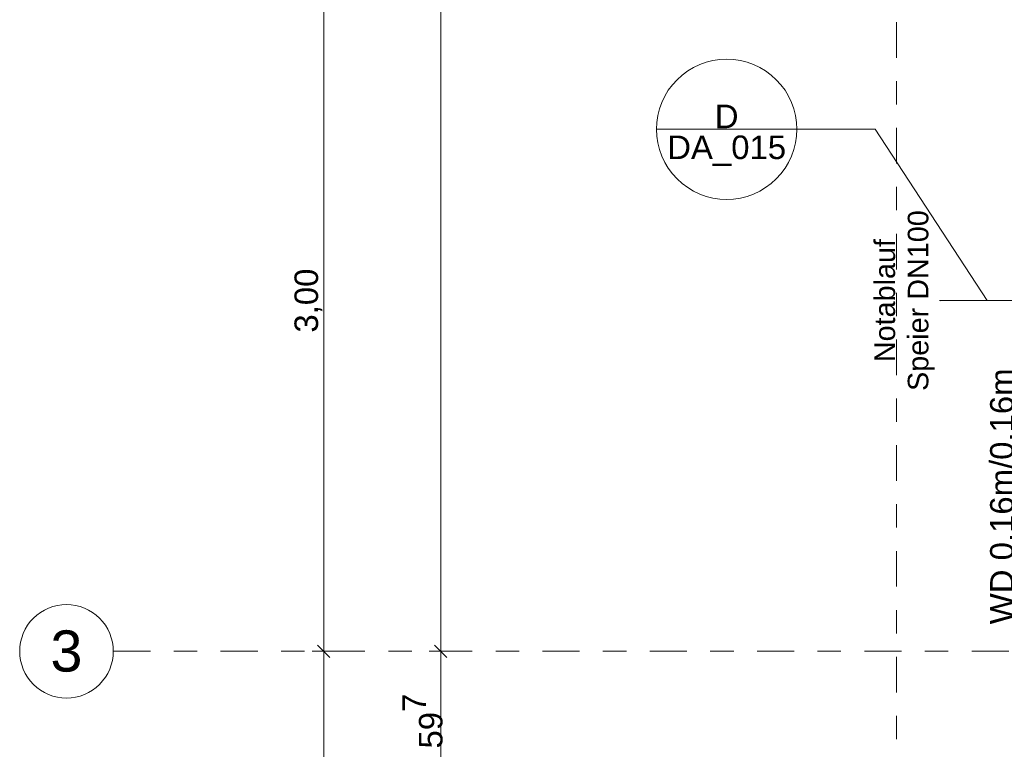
# Model space of a CAD drawing. Header units: metres. Extents: x -180 to 4, y -47 to 4.
# Tile 47 of 256: x -180 to -176, y -12 to -9. Entities that reach past the tile are written whole.
import ezdxf

# ---------------------------------------------------------------- set-up
doc = ezdxf.new("R2010")
doc.units = ezdxf.units.M
doc.header["$LTSCALE"] = 0.05
doc.header["$PDMODE"] = 1
doc.header["$PDSIZE"] = -2
doc.linetypes.add('ISO-10 Strichpunktlinie', pattern=[4.699, 3.048, -0.762, 0.127, -0.762])
doc.linetypes.add('Linienart-53', pattern=[5.291531, 3.175, -1.058062, 0.352704, -0.705764])
doc.layers.get('0').update_dxf_attribs({"lineweight": 25})
for name, color, linetype, lineweight, true_color in [('30 -34 Innenwände- 11 Durchbruch', 4, 'Continuous', 9, 0x00ffff), ('70 -72 Beschriftung- 1 Beschriftung allgemein', 7, 'Continuous', 9, 0xff6633), ('70 -72 Beschriftung- 7 Detailverweise', 7, 'Continuous', 9, 0x00dd00), ('70 -72 Beschriftung- 7 Detailverweise Linie', 7, 'Continuous', 9, 0x00dd00), ('70 -76 Bemaßung- 2 Allgemein', 7, 'Continuous', 5, 0x6666cc), ('CW-Unsichtbar', 7, 'Continuous', 9, 0x599559)]:
    doc.layers.add(name, color=color, linetype=linetype, lineweight=lineweight, true_color=true_color)
for name, color, linetype, lineweight in [('40 -41 Abwasser_Wasser_Gas- 2 Wasser-1', 7, 'Continuous', 15), ('70 -71 Achsen- 1 Gebäudeachsen', 7, 'Linienart-53', 18), ('Keine', 7, 'Continuous', 9)]:
    doc.layers.add(name, color=color, linetype=linetype, lineweight=lineweight)
doc.styles.add('Arial', font='arial.ttf')
doc.dimstyles.new('k+k 1_50', dxfattribs={"dimtxt": 0.075516, "dimasz": 0.05302, "dimexe": 0.05, "dimexo": 0.15, "dimgap": 0.01, "dimtad": 1, "dimdec": 3, "dimtxsty": 'Arial', "dimblk": 'VW_SLASH', "dimblk1": 'VW_SLASH', "dimblk2": 'VW_SLASH', "dimcen": 0, "dimdle": 0.05, "dimadec": 3, "dimazin": 0, "dimtfac": 0.75, "dimtdec": 3, "dimtix": 1, "dimtmove": 0, "dimatfit": 0, "dimldrblk": 'VW_SLASH-1', "dimfxl": 0.125, "dimfxlon": 1, "dimfrac": 2, "dimtolj": 1, "dimarcsym": 0})
doc.dimstyles.new('k+k_klein', dxfattribs={"dimtxt": 0.075516, "dimasz": 0.05302, "dimexe": 0.05, "dimexo": 0.15, "dimgap": 0.005, "dimtad": 1, "dimdec": 3, "dimtxsty": 'Arial', "dimblk": 'VW_SLASH-2', "dimblk1": 'VW_SLASH-2', "dimblk2": 'VW_SLASH-2', "dimcen": 0, "dimdle": 0.025, "dimadec": 3, "dimazin": 0, "dimtfac": 0.75, "dimtdec": 3, "dimtix": 1, "dimtmove": 0, "dimatfit": 0, "dimldrblk": 'VW_FILLEDARROW', "dimfxl": 0.1, "dimfxlon": 1, "dimfrac": 2, "dimtolj": 1, "dimarcsym": 0})

# ---------------------------------------------------------------- blocks, each defined once
blk = doc.blocks.new('Gruppe-1410')
at = {"layer": '70 -72 Beschriftung- 1 Beschriftung allgemein', "linetype": 'Continuous', "lineweight": 0}
blk.add_hatch(color=30, dxfattribs=at).paths.add_polyline_path([(-176.1326, -10.1978), (-176.1356, -10.197), (-176.1326, -10.1962)])
at = {"layer": '70 -72 Beschriftung- 1 Beschriftung allgemein', "lineweight": 5, "flags": 128}
blk.add_lwpolyline([(-176.1326, -10.1978), (-176.1356, -10.197), (-176.1326, -10.1962)], close=True, dxfattribs=at)
at = {"layer": '70 -72 Beschriftung- 1 Beschriftung allgemein', "insert": (-176.4137, -10.197), "char_height": 0.088103, "attachment_point": 2, "rotation": 90, "line_spacing_factor": 0.969685, "style": 'Arial'}
blk.add_mtext('Notablauf\\PSpeier DN100', dxfattribs=at)
at = {"color": 255}
blk.add_wipeout([(-175.596, -10.1537), (-175.5919, -10.1564), (-175.588, -10.1594), (-175.5845, -10.1629), (-175.5813, -10.1666), (-175.5785, -10.1706), (-175.5762, -10.1749), (-175.5742, -10.1794), (-175.5727, -10.1841), (-175.5717, -10.1889), (-175.5711, -10.1938), (-175.571, -10.1987), (-175.5714, -10.2036), (-175.5723, -10.2084), (-175.5737, -10.2131), (-175.5755, -10.2177), (-175.5777, -10.222), (-175.5804, -10.2262), (-175.5834, -10.23), (-175.5868, -10.2335), (-175.5906, -10.2367), (-175.5946, -10.2395), (-175.5989, -10.2419), (-175.6034, -10.2438), (-175.6081, -10.2453), (-175.6129, -10.2464), (-175.6177, -10.2469), (-175.6226, -10.247), (-175.6275, -10.2466), (-175.6324, -10.2457), (-175.6371, -10.2444), (-175.6416, -10.2426), (-175.646, -10.2403), (-175.6501, -10.2377), (-175.654, -10.2346), (-175.6575, -10.2312), (-175.6607, -10.2275), (-175.6635, -10.2234), (-175.6658, -10.2192), (-175.6678, -10.2147), (-175.6693, -10.21), (-175.6703, -10.2052), (-175.6709, -10.2003), (-175.671, -10.1954), (-175.6706, -10.1905), (-175.6697, -10.1857), (-175.6683, -10.181), (-175.6665, -10.1764), (-175.6643, -10.172), (-175.6616, -10.1679), (-175.6586, -10.1641), (-175.6552, -10.1605), (-175.6514, -10.1574), (-175.6474, -10.1546), (-175.6431, -10.1522), (-175.6386, -10.1502), (-175.6339, -10.1487), (-175.6291, -10.1477), (-175.6243, -10.1471), (-175.6194, -10.1471), (-175.6145, -10.1475), (-175.6096, -10.1483), (-175.6049, -10.1497), (-175.6004, -10.1515)], dxfattribs=at).dxf.layer = '40 -41 Abwasser_Wasser_Gas- 2 Wasser-1'
at = {"layer": '40 -41 Abwasser_Wasser_Gas- 2 Wasser-1', "flags": 128}
blk.add_lwpolyline([(-175.596, -10.1537), (-175.5919, -10.1564), (-175.588, -10.1594), (-175.5845, -10.1629), (-175.5813, -10.1666), (-175.5785, -10.1706), (-175.5762, -10.1749), (-175.5742, -10.1794), (-175.5727, -10.1841), (-175.5717, -10.1889), (-175.5711, -10.1938), (-175.571, -10.1987), (-175.5714, -10.2036), (-175.5723, -10.2084), (-175.5737, -10.2131), (-175.5755, -10.2177), (-175.5777, -10.222), (-175.5804, -10.2262), (-175.5834, -10.23), (-175.5868, -10.2335), (-175.5906, -10.2367), (-175.5946, -10.2395), (-175.5989, -10.2419), (-175.6034, -10.2438), (-175.6081, -10.2453), (-175.6129, -10.2464), (-175.6177, -10.2469), (-175.6226, -10.247), (-175.6275, -10.2466), (-175.6324, -10.2457), (-175.6371, -10.2444), (-175.6416, -10.2426), (-175.646, -10.2403), (-175.6501, -10.2377), (-175.654, -10.2346), (-175.6575, -10.2312), (-175.6607, -10.2275), (-175.6635, -10.2234), (-175.6658, -10.2192), (-175.6678, -10.2147), (-175.6693, -10.21), (-175.6703, -10.2052), (-175.6709, -10.2003), (-175.671, -10.1954), (-175.6706, -10.1905), (-175.6697, -10.1857), (-175.6683, -10.181), (-175.6665, -10.1764), (-175.6643, -10.172), (-175.6616, -10.1679), (-175.6586, -10.1641), (-175.6552, -10.1605), (-175.6514, -10.1574), (-175.6474, -10.1546), (-175.6431, -10.1522), (-175.6386, -10.1502), (-175.6339, -10.1487), (-175.6291, -10.1477), (-175.6243, -10.1471), (-175.6194, -10.1471), (-175.6145, -10.1475), (-175.6096, -10.1483), (-175.6049, -10.1497), (-175.6004, -10.1515)], close=True, dxfattribs=at)
at = {"layer": '70 -72 Beschriftung- 1 Beschriftung allgemein'}
blk.add_line((-175.621, -10.197), (-176.1356, -10.197), dxfattribs=at)
blk = doc.blocks.new('Gruppe-1422')
at = {"layer": '70 -72 Beschriftung- 7 Detailverweise'}
blk.add_line((-0.335, 0), (-0.935, 0), dxfattribs=at)
at = {"layer": '70 -72 Beschriftung- 7 Detailverweise', "flags": 128}
blk.add_lwpolyline([(-0.335, 0), (-0.3364, -0.0294), (-0.3408, -0.0585), (-0.3479, -0.0871), (-0.3578, -0.1148), (-0.3704, -0.1414), (-0.3856, -0.1667), (-0.4031, -0.1903), (-0.4229, -0.2121), (-0.4447, -0.2319), (-0.4683, -0.2494), (-0.4936, -0.2646), (-0.5202, -0.2772), (-0.5479, -0.2871), (-0.5765, -0.2942), (-0.6056, -0.2986), (-0.635, -0.3), (-0.6644, -0.2986), (-0.6935, -0.2942), (-0.7221, -0.2871), (-0.7498, -0.2772), (-0.7764, -0.2646), (-0.8017, -0.2494), (-0.8253, -0.2319), (-0.8471, -0.2121), (-0.8669, -0.1903), (-0.8844, -0.1667), (-0.8996, -0.1414), (-0.9122, -0.1148), (-0.9221, -0.0871), (-0.9292, -0.0585), (-0.9336, -0.0294), (-0.935, 0), (-0.9336, 0.0294), (-0.9292, 0.0585), (-0.9221, 0.0871), (-0.9122, 0.1148), (-0.8996, 0.1414), (-0.8844, 0.1667), (-0.8669, 0.1903), (-0.8471, 0.2121), (-0.8253, 0.2319), (-0.8017, 0.2494), (-0.7764, 0.2646), (-0.7498, 0.2772), (-0.7221, 0.2871), (-0.6935, 0.2942), (-0.6644, 0.2986), (-0.635, 0.3), (-0.6056, 0.2986), (-0.5765, 0.2942), (-0.5479, 0.2871), (-0.5202, 0.2772), (-0.4936, 0.2646), (-0.4683, 0.2494), (-0.4447, 0.2319), (-0.4229, 0.2121), (-0.4031, 0.1903), (-0.3856, 0.1667), (-0.3704, 0.1414), (-0.3578, 0.1148), (-0.3479, 0.0871), (-0.3408, 0.0585), (-0.3364, 0.0294)], close=True, dxfattribs=at)
at = {"layer": '70 -72 Beschriftung- 7 Detailverweise'}
blk.add_point((-0.635, 0), dxfattribs=at)
at = {"layer": '70 -72 Beschriftung- 7 Detailverweise', "line_spacing_factor": 0.96878, "style": 'Arial'}
for s, insert, char_height, attachment_point in [('D', (-0.635, 0.0046), 0.1007, 8), ('DA_015', (-0.635, -0.0267), 0.10069, 2)]:
    blk.add_mtext(s, dxfattribs=dict(at, insert=insert, char_height=char_height, attachment_point=attachment_point))
blk = doc.blocks.new('Referenzmarkierung-115')
at = {"layer": '70 -72 Beschriftung- 7 Detailverweise', "transparency": 33554687}
for q in [(-0.635, 0), (0.4785, -0.7328)]:
    blk.add_line((0, 0), q, dxfattribs=at)
at = {"layer": '70 -72 Beschriftung- 7 Detailverweise', "color": 7, "transparency": 33554687}
blk.add_blockref('Gruppe-1422', (0, 0), dxfattribs=at)
blk = doc.blocks.new('Gruppe-1433')
at = {"layer": '70 -72 Beschriftung- 7 Detailverweise'}
blk.add_line((-176.7455, -9.4642), (-177.3455, -9.4642), dxfattribs=at)
at = {"layer": '70 -72 Beschriftung- 7 Detailverweise', "transparency": 33554687}
blk.add_line((-176.4105, -9.4642), (-177.0455, -9.4642), dxfattribs=at)
at = {"layer": '70 -72 Beschriftung- 7 Detailverweise', "flags": 128}
blk.add_lwpolyline([(-176.7455, -9.4642), (-176.747, -9.4936), (-176.7513, -9.5228), (-176.7585, -9.5513), (-176.7684, -9.579), (-176.781, -9.6057), (-176.7961, -9.6309), (-176.8136, -9.6546), (-176.8334, -9.6764), (-176.8552, -9.6961), (-176.8789, -9.7137), (-176.9041, -9.7288), (-176.9307, -9.7414), (-176.9585, -9.7513), (-176.987, -9.7585), (-177.0161, -9.7628), (-177.0455, -9.7642), (-177.0749, -9.7628), (-177.1041, -9.7585), (-177.1326, -9.7513), (-177.1603, -9.7414), (-177.187, -9.7288), (-177.2122, -9.7137), (-177.2359, -9.6961), (-177.2577, -9.6764), (-177.2774, -9.6546), (-177.295, -9.6309), (-177.3101, -9.6057), (-177.3227, -9.579), (-177.3326, -9.5513), (-177.3398, -9.5228), (-177.3441, -9.4936), (-177.3455, -9.4642), (-177.3441, -9.4348), (-177.3398, -9.4057), (-177.3326, -9.3772), (-177.3227, -9.3494), (-177.3101, -9.3228), (-177.295, -9.2976), (-177.2774, -9.2739), (-177.2577, -9.2521), (-177.2359, -9.2323), (-177.2122, -9.2148), (-177.187, -9.1997), (-177.1603, -9.1871), (-177.1326, -9.1772), (-177.1041, -9.17), (-177.0749, -9.1657), (-177.0455, -9.1642), (-177.0161, -9.1657), (-176.987, -9.17), (-176.9585, -9.1772), (-176.9307, -9.1871), (-176.9041, -9.1997), (-176.8789, -9.2148), (-176.8552, -9.2323), (-176.8334, -9.2521), (-176.8136, -9.2739), (-176.7961, -9.2976), (-176.781, -9.3228), (-176.7684, -9.3494), (-176.7585, -9.3772), (-176.7513, -9.4057), (-176.747, -9.4348)], close=True, dxfattribs=at)
at = {"layer": '70 -72 Beschriftung- 7 Detailverweise'}
blk.add_point((-177.0455, -9.4642), dxfattribs=at)
at = {"layer": '40 -41 Abwasser_Wasser_Gas- 2 Wasser-1', "color": 7}
blk.add_blockref('Gruppe-1410', (0, 0), dxfattribs=at)
at = {"layer": '70 -72 Beschriftung- 7 Detailverweise', "line_spacing_factor": 0.96878, "style": 'Arial'}
for s, insert, char_height, attachment_point in [('D', (-177.0455, -9.4597), 0.1007, 8), ('DA_015', (-177.0455, -9.4909), 0.10069, 2)]:
    blk.add_mtext(s, dxfattribs=dict(at, insert=insert, char_height=char_height, attachment_point=attachment_point))
at = {"layer": '70 -72 Beschriftung- 7 Detailverweise', "transparency": 33554687}
blk.add_line((-176.4105, -9.4642), (-175.932, -10.197), dxfattribs=at)
at = {"layer": '70 -72 Beschriftung- 7 Detailverweise'}
blk.add_blockref('Referenzmarkierung-115', (-176.4105, -9.4642), dxfattribs=at)
blk = doc.blocks.new('Gruppe-1630')
at = {"layer": '30 -34 Innenwände- 11 Durchbruch', "flags": 128}
blk.add_lwpolyline([(-175.647, -10.117), (-175.647, -10.277), (-175.777, -10.117), (-175.777, -10.277)], close=True, dxfattribs=at)
blk = doc.blocks.new('Gruppe-1631')
at = {"layer": '30 -34 Innenwände- 11 Durchbruch', "linetype": 'Continuous', "lineweight": 0}
blk.add_hatch(color=4, dxfattribs=at).paths.add_polyline_path([(-175.777, -10.117), (-175.647, -10.117), (-175.777, -10.277), (-175.647, -10.277)])
at = {"layer": '30 -34 Innenwände- 11 Durchbruch', "flags": 128}
blk.add_lwpolyline([(-175.777, -10.117), (-175.647, -10.117), (-175.777, -10.277), (-175.647, -10.277)], close=True, dxfattribs=at)
blk = doc.blocks.new('Gruppe-1632')
at = {"layer": '30 -34 Innenwände- 11 Durchbruch', "insert": (-175.637, -11.5815), "char_height": 0.100689, "attachment_point": 7, "rotation": 90, "line_spacing_factor": 0.970891, "style": 'Arial'}
blk.add_mtext('WD 0,16m/0,16m\\PUK= 0,00m ü.OKRB', dxfattribs=at)
blk = doc.blocks.new('Gruppe-1633')
at = {"layer": '30 -34 Innenwände- 11 Durchbruch'}
for name in ['Gruppe-1630', 'Gruppe-1631']:
    blk.add_blockref(name, (0, 0), dxfattribs=at)
at = {"layer": '30 -34 Innenwände- 11 Durchbruch', "color": 7, "transparency": 33554687}
blk.add_blockref('Gruppe-1632', (0, 0), dxfattribs=at)
blk = doc.blocks.new('Gruppe-1634')
at = {"layer": 'CW-Unsichtbar', "linetype": 'Continuous', "lineweight": 5, "transparency": 33554687}
for p in [(-175.712, -10.117), (-175.712, -10.277)]:
    blk.add_point(p, dxfattribs=at)
at = {"layer": '30 -34 Innenwände- 11 Durchbruch', "color": 7, "transparency": 33554687}
blk.add_blockref('Gruppe-1633', (0, 0), dxfattribs=at)
at = {"layer": '30 -34 Innenwände- 11 Durchbruch', "color": 0, "flags": 1}
for tag in ['IFC_UUID', 'instanceID', 'prm0_name', 'prm0_type', 'prm0_value', 'prm1_name', 'prm1_type', 'prm1_value', 'prm2_name', 'prm2_type', 'prm2_value', 'prm3_name', 'prm3_type', 'prm3_value', 'prm4_name', 'prm4_type', 'prm4_value', 'prm5_name', 'prm5_type', 'prm5_value', 'prm6_name', 'prm6_type', 'prm6_value', 'prm7_name', 'prm7_type', 'prm7_value']:
    blk.add_attdef(tag, (-175.957, -11.5815), '', height=0.00018, dxfattribs=at)
blk = doc.blocks.new('_Dach_2D (2D)')
at = {"layer": '70 -72 Beschriftung- 1 Beschriftung allgemein', "color": 7}
blk.add_blockref('Gruppe-1433', (0, 0), dxfattribs=at)
at = {"layer": '30 -34 Innenwände- 11 Durchbruch'}
blk.add_blockref('Gruppe-1634', (0, 0), dxfattribs=at)
blk = doc.blocks.new('VW_SLASH-2')
at = {"color": 0, "linetype": 'ByBlock', "lineweight": -2, "transparency": 16777216}
blk.add_line((0.472, 0), (-1, 0), dxfattribs=at)
at = {"color": 0, "lineweight": 5, "transparency": 16777216, "flags": 128}
blk.add_lwpolyline([(0.5, 0.5), (-0.5, -0.5)], dxfattribs=at)
blk = doc.blocks.new('*D2180')
at = {"layer": '70 -76 Bemaßung- 2 Allgemein', "color": 0, "lineweight": -2}
for p, q in [((-178.668, -8.697), (-178.818, -8.697)), ((-178.768, -11.644), (-178.768, -8.7501)), ((-178.668, -11.697), (-178.818, -11.697))]:
    blk.add_line(p, q, dxfattribs=at)
at = {"layer": 'Defpoints', "color": 0}
for p in [(-178.768, -8.697), (-178.268, -8.697), (-178.268, -11.697)]:
    blk.add_point(p, dxfattribs=at)
at = {"layer": '70 -76 Bemaßung- 2 Allgemein', "color": 0, "lineweight": -2, "xscale": 0.05302001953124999, "yscale": 0.05302001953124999, "zscale": 0.05302001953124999}
for p, rotation in [((-178.768, -8.697), 90), ((-178.768, -11.697), 270)]:
    blk.add_blockref('VW_SLASH-2', p, dxfattribs=dict(at, rotation=rotation))
at = {"layer": '70 -76 Bemaßung- 2 Allgemein', "color": 0, "insert": (-178.8335, -10.197), "char_height": 0.10069, "attachment_point": 5, "rotation": 90, "style": 'Arial'}
blk.add_mtext('\\A1;3,00', dxfattribs=at)
blk = doc.blocks.new('VW_FILLEDARROW')
at = {"linetype": 'Continuous', "lineweight": 0, "transparency": 16777216}
blk.add_hatch(color=0, dxfattribs=at).paths.add_polyline_path([(-2.829, 0.758), (0, 0), (-2.829, -0.758)])
at = {"color": 0, "lineweight": 5, "transparency": 16777216, "flags": 128}
blk.add_lwpolyline([(-2.829, 0.758), (0, 0), (-2.829, -0.758)], close=True, dxfattribs=at)
blk = doc.blocks.new('*D2181')
at = {"layer": '70 -76 Bemaßung- 2 Allgemein', "color": 0, "lineweight": -2}
for p, q in [((-178.668, -11.697), (-178.818, -11.697)), ((-178.768, -19.894), (-178.768, -11.7501)), ((-178.668, -19.947), (-178.818, -19.947))]:
    blk.add_line(p, q, dxfattribs=at)
at = {"layer": 'Defpoints', "color": 0}
for p in [(-178.768, -11.697), (-178.268, -11.697), (-178.268, -19.947)]:
    blk.add_point(p, dxfattribs=at)
at = {"layer": '70 -76 Bemaßung- 2 Allgemein', "color": 0, "lineweight": -2, "xscale": 0.05302001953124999, "yscale": 0.05302001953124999, "zscale": 0.05302001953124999}
for p, rotation in [((-178.768, -11.697), 90), ((-178.768, -19.947), 270)]:
    blk.add_blockref('VW_SLASH-2', p, dxfattribs=dict(at, rotation=rotation))
at = {"layer": '70 -76 Bemaßung- 2 Allgemein', "color": 0, "insert": (-178.8335, -15.822), "char_height": 0.10069, "attachment_point": 5, "rotation": 90, "style": 'Arial'}
blk.add_mtext('\\A1;8,25', dxfattribs=at)
blk = doc.blocks.new('VW_SLASH')
at = {"color": 0, "linetype": 'ByBlock', "lineweight": -2, "transparency": 16777216}
blk.add_line((0.943, 0), (-1, 0), dxfattribs=at)
at = {"color": 0, "lineweight": 20, "transparency": 16777216, "flags": 128}
blk.add_lwpolyline([(0.5, 0.5), (-0.5, -0.5)], dxfattribs=at)
blk = doc.blocks.new('*D2253')
at = {"layer": '70 -76 Bemaßung- 2 Allgemein', "color": 0, "lineweight": -2}
for p, q in [((-178.143, -0.447), (-178.318, -0.447)), ((-178.268, -11.644), (-178.268, -0.5001)), ((-178.143, -11.697), (-178.318, -11.697))]:
    blk.add_line(p, q, dxfattribs=at)
at = {"layer": 'Defpoints', "color": 0}
for p in [(-178.268, -0.447), (-175.421, -0.447), (-176.5953, -11.697)]:
    blk.add_point(p, dxfattribs=at)
at = {"layer": '70 -76 Bemaßung- 2 Allgemein', "color": 0, "lineweight": -2, "xscale": 0.05302001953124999, "yscale": 0.05302001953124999, "zscale": 0.05302001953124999}
for p, rotation in [((-178.268, -0.447), 90), ((-178.268, -11.697), 270)]:
    blk.add_blockref('VW_SLASH', p, dxfattribs=dict(at, rotation=rotation))
at = {"layer": '70 -76 Bemaßung- 2 Allgemein', "color": 0, "insert": (-178.3385, -6.072), "char_height": 0.10069, "attachment_point": 5, "rotation": 90, "style": 'Arial'}
blk.add_mtext('\\A1;11,25', dxfattribs=at)
blk = doc.blocks.new('VW_SLASH-1')
at = {"color": 0, "linetype": 'ByBlock', "lineweight": -2, "transparency": 16777216}
blk.add_line((0.943, 0), (-1, 0), dxfattribs=at)
at = {"color": 0, "lineweight": 5, "transparency": 16777216, "flags": 128}
blk.add_lwpolyline([(0.5, 0.5), (-0.5, -0.5)], dxfattribs=at)
blk = doc.blocks.new('*D2254')
at = {"layer": '70 -76 Bemaßung- 2 Allgemein', "color": 0, "lineweight": -2}
for p, q in [((-178.143, -11.697), (-178.318, -11.697)), ((-178.268, -12.241), (-178.268, -11.7501)), ((-178.143, -12.294), (-178.318, -12.294))]:
    blk.add_line(p, q, dxfattribs=at)
at = {"layer": 'Defpoints', "color": 0}
for p in [(-178.268, -11.697), (-176.5953, -11.697), (-175.381, -12.294)]:
    blk.add_point(p, dxfattribs=at)
at = {"layer": '70 -76 Bemaßung- 2 Allgemein', "color": 0, "lineweight": -2, "xscale": 0.05302001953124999, "yscale": 0.05302001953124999, "zscale": 0.05302001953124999}
for p, rotation in [((-178.268, -11.697), 90), ((-178.268, -12.294), 270)]:
    blk.add_blockref('VW_SLASH', p, dxfattribs=dict(at, rotation=rotation))
at = {"layer": '70 -76 Bemaßung- 2 Allgemein', "color": 0, "insert": (-178.3453, -11.9955), "char_height": 0.100689, "attachment_point": 5, "rotation": 90, "style": 'Arial'}
blk.add_mtext('\\A1;59\\S7^ ;', dxfattribs=at)
blk = doc.blocks.new('_Achsen (3D)')
at = {"layer": '70 -71 Achsen- 1 Gebäudeachsen', "transparency": 33554687}
blk.add_line((-179.668, -11.697), (3.826, -11.697), dxfattribs=at)
at = {"color": 255, "transparency": 33554687}
blk.add_wipeout([(-179.668, -11.697), (-179.669, -11.7166), (-179.6718, -11.7361), (-179.6766, -11.7551), (-179.6832, -11.7736), (-179.6916, -11.7913), (-179.7017, -11.8082), (-179.7134, -11.8239), (-179.7266, -11.8385), (-179.7411, -11.8516), (-179.7569, -11.8633), (-179.7737, -11.8734), (-179.7915, -11.8818), (-179.8099, -11.8884), (-179.829, -11.8932), (-179.8484, -11.8961), (-179.868, -11.897), (-179.8876, -11.8961), (-179.907, -11.8932), (-179.9261, -11.8884), (-179.9445, -11.8818), (-179.9623, -11.8734), (-179.9791, -11.8633), (-179.9949, -11.8516), (-180.0094, -11.8385), (-180.0226, -11.8239), (-180.0343, -11.8082), (-180.0444, -11.7913), (-180.0528, -11.7736), (-180.0594, -11.7551), (-180.0642, -11.7361), (-180.067, -11.7166), (-180.068, -11.697), (-180.067, -11.6774), (-180.0642, -11.658), (-180.0594, -11.639), (-180.0528, -11.6205), (-180.0444, -11.6028), (-180.0343, -11.5859), (-180.0226, -11.5702), (-180.0094, -11.5556), (-179.9949, -11.5424), (-179.9791, -11.5307), (-179.9623, -11.5207), (-179.9445, -11.5123), (-179.9261, -11.5057), (-179.907, -11.5009), (-179.8876, -11.498), (-179.868, -11.497), (-179.8484, -11.498), (-179.829, -11.5009), (-179.8099, -11.5057), (-179.7915, -11.5123), (-179.7737, -11.5207), (-179.7569, -11.5307), (-179.7411, -11.5424), (-179.7266, -11.5556), (-179.7134, -11.5702), (-179.7017, -11.5859), (-179.6916, -11.6028), (-179.6832, -11.6205), (-179.6766, -11.639), (-179.6718, -11.658), (-179.669, -11.6774)], dxfattribs=at).dxf.layer = 'Keine'
at = {"layer": 'Keine', "transparency": 33554687, "flags": 128}
blk.add_lwpolyline([(-179.668, -11.697), (-179.669, -11.7166), (-179.6718, -11.7361), (-179.6766, -11.7551), (-179.6832, -11.7736), (-179.6916, -11.7913), (-179.7017, -11.8082), (-179.7134, -11.8239), (-179.7266, -11.8385), (-179.7411, -11.8516), (-179.7569, -11.8633), (-179.7737, -11.8734), (-179.7915, -11.8818), (-179.8099, -11.8884), (-179.829, -11.8932), (-179.8484, -11.8961), (-179.868, -11.897), (-179.8876, -11.8961), (-179.907, -11.8932), (-179.9261, -11.8884), (-179.9445, -11.8818), (-179.9623, -11.8734), (-179.9791, -11.8633), (-179.9949, -11.8516), (-180.0094, -11.8385), (-180.0226, -11.8239), (-180.0343, -11.8082), (-180.0444, -11.7913), (-180.0528, -11.7736), (-180.0594, -11.7551), (-180.0642, -11.7361), (-180.067, -11.7166), (-180.068, -11.697), (-180.067, -11.6774), (-180.0642, -11.658), (-180.0594, -11.639), (-180.0528, -11.6205), (-180.0444, -11.6028), (-180.0343, -11.5859), (-180.0226, -11.5702), (-180.0094, -11.5556), (-179.9949, -11.5424), (-179.9791, -11.5307), (-179.9623, -11.5207), (-179.9445, -11.5123), (-179.9261, -11.5057), (-179.907, -11.5009), (-179.8876, -11.498), (-179.868, -11.497), (-179.8484, -11.498), (-179.829, -11.5009), (-179.8099, -11.5057), (-179.7915, -11.5123), (-179.7737, -11.5207), (-179.7569, -11.5307), (-179.7411, -11.5424), (-179.7266, -11.5556), (-179.7134, -11.5702), (-179.7017, -11.5859), (-179.6916, -11.6028), (-179.6832, -11.6205), (-179.6766, -11.639), (-179.6718, -11.658), (-179.669, -11.6774)], close=True, dxfattribs=at)
at = {"layer": 'Keine', "transparency": 33554687, "insert": (-179.868, -11.697), "char_height": 0.1762, "attachment_point": 5, "line_spacing_factor": 0.970891, "style": 'Arial'}
blk.add_mtext('3', dxfattribs=at)
blk = doc.blocks.new('Gruppe-1908')
at = {"layer": '70 -76 Bemaßung- 2 Allgemein'}
for base, p1, p2, text, picture, middle in [((-178.76799996, -8.69704198), (-178.26799996, -11.69704198), (-178.26799996, -8.69704198), '3,00', '*D2180', (-178.8334635, -10.19704198)), ((-178.76799996, -11.69704198), (-178.26799996, -19.94704198), (-178.26799996, -11.69704198), '8,25', '*D2181', (-178.8334635, -15.82204198))]:
    dim = blk.add_linear_dim(base=base, p1=p1, p2=p2, angle=270, text=text, dimstyle='k+k_klein', override={"dimtxt": 0.100689, "dimgap": 0.005, "dimdec": 8, "dimpost": '<>', "dimtxsty": 'Arial', "dimtmove": 2}, dxfattribs=at)
    dim.commit()
    dim.dimension.update_dxf_attribs({"geometry": picture, "text_midpoint": middle})
blk = doc.blocks.new('Gruppe-1913')
at = {"layer": '70 -76 Bemaßung- 2 Allgemein'}
for base, p1, p2, text, picture, middle in [((-178.26799996, -0.44704198), (-176.59530563, -11.69704198), (-175.42099996, -0.44704198), '11,25', '*D2253', (-178.3384635, -6.07204198)), ((-178.26799996, -11.69704198), (-175.38099996, -12.29404198), (-176.59530563, -11.69704198), '59\\S7^ ;', '*D2254', (-178.34532711, -11.99554198))]:
    dim = blk.add_linear_dim(base=base, p1=p1, p2=p2, angle=270, text=text, dimstyle='k+k 1_50', override={"dimtxt": 0.100689, "dimgap": 0.01, "dimdec": 8, "dimpost": '<>', "dimtxsty": 'Arial', "dimtmove": 2}, dxfattribs=at)
    dim.commit()
    dim.dimension.update_dxf_attribs({"geometry": picture, "text_midpoint": middle})
blk = doc.blocks.new('_Dach_2D Bemaßung_ Beschriftung (2D)')
at = {"layer": '70 -72 Beschriftung- 7 Detailverweise Linie', "linetype": 'ISO-10 Strichpunktlinie', "flags": 128}
blk.add_lwpolyline([(-176.32, 0.3208767), (-99.01, 0.3208767), (-99.01, -12.16), (-176.32, -12.16)], close=True, dxfattribs=at)
at = {"layer": '70 -76 Bemaßung- 2 Allgemein'}
for name in ['Gruppe-1913', 'Gruppe-1908']:
    blk.add_blockref(name, (0, 0), dxfattribs=at)

msp = doc.modelspace()

# ---------------------------------------------------------------- block references
at = {"layer": 'Keine', "color": 1}
msp.add_blockref('_Dach_2D (2D)', (0, 0), dxfattribs=at)

# ---------------------------------------------------------------- next in the draw order: block references
msp.add_blockref('_Dach_2D Bemaßung_ Beschriftung (2D)', (0, 0), dxfattribs=at)

# ---------------------------------------------------------------- next in the draw order: block references
msp.add_blockref('_Achsen (3D)', (0, 0), dxfattribs=at)

doc.saveas('drawing.dxf')
